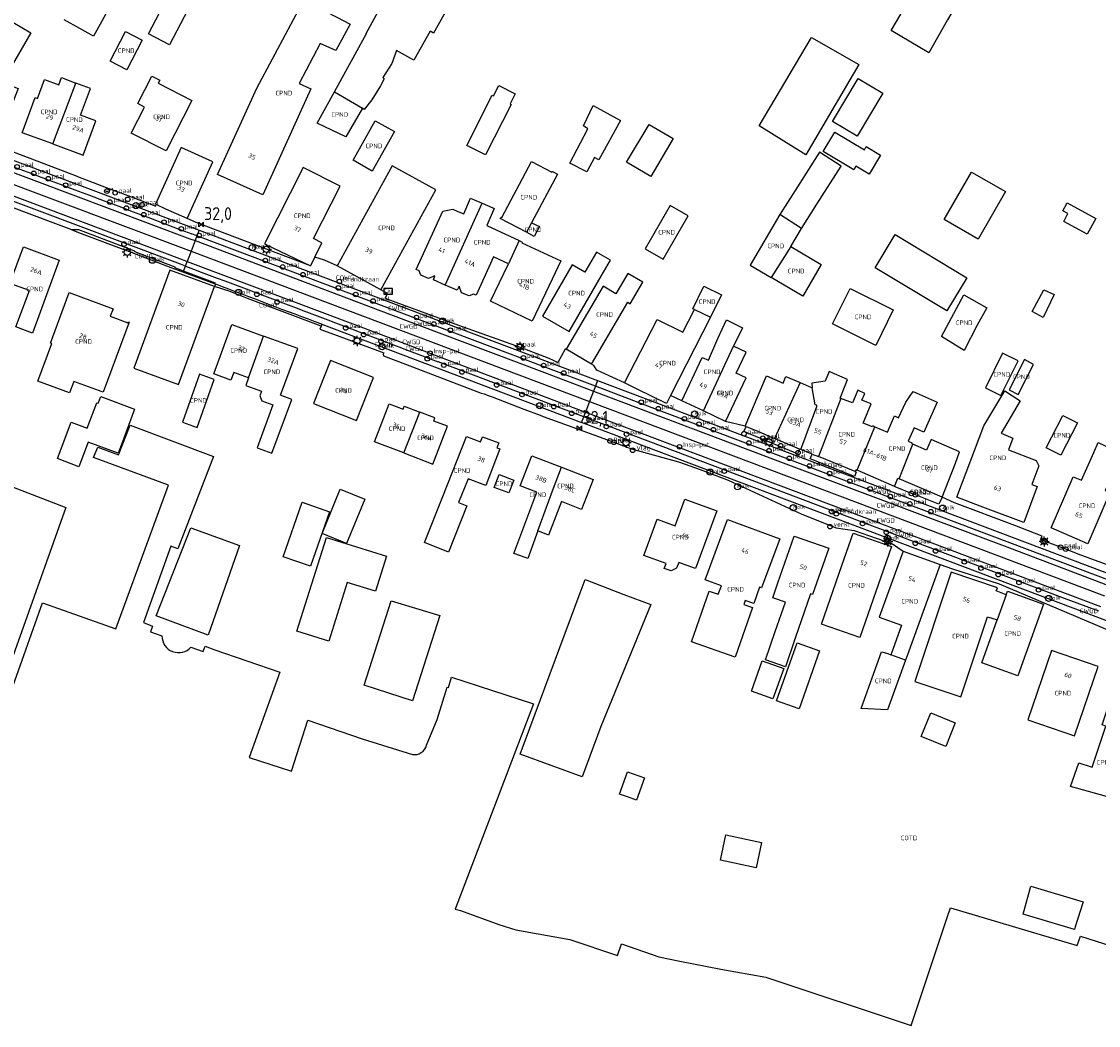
# Model space of a CAD drawing. Header units: metres. Extents: x 159597 to 163409, y 443622 to 446014.
# Tile 52 of 70: x 162208 to 162418, y 443969 to 444165. Entities that reach past the tile are written whole.
import ezdxf
from ezdxf.enums import TextEntityAlignment as Align

# ---------------------------------------------------------------- set-up
doc = ezdxf.new("R2010")
doc.units = ezdxf.units.M
doc.header["$LTSCALE"] = 4
doc.layers.get('0').update_dxf_attribs({"linetype": 'CONTINUOUS'})
for name, color, linetype in [('COTD', 7, 'CONTINUOUS'), ('COWG', 7, 'CONTINUOUS'), ('CPND', 7, 'CONTINUOUS'), ('CWGD', 7, 'CONTINUOUS'), ('G_OTD', 32, 'CONTINUOUS'), ('G_OWG', 6, 'CONTINUOUS'), ('G_PND', 1, 'CONTINUOUS'), ('G_WGD', 7, 'CONTINUOUS'), ('NAR', 7, 'CONTINUOUS'), ('PPALHM', 10, 'CONTINUOUS')]:
    doc.layers.add(name, color=color, linetype=linetype)
for name, color, linetype, true_color in [('PBRD', 7, 'CONTINUOUS', 0xbd2877), ('PKST', 7, 'CONTINUOUS', 0xbd2877), ('PPAL', 7, 'CONTINUOUS', 0xbd2877), ('PPUT', 7, 'CONTINUOUS', 0xbd2877)]:
    doc.layers.add(name, color=color, linetype=linetype, true_color=true_color)
doc.styles.add('ISO', font='ISO')
doc.styles.get("Standard").update_dxf_attribs({"font": 'ISO'})

# ---------------------------------------------------------------- blocks, each defined once
blk = doc.blocks.new('verkeersteller')
at = {"color": 0}
blk.add_circle((0, 0), 0.45, dxfattribs=at)
at = {"color": 0, "style": 'ISO'}
blk.add_attdef('VERKEERSTELLER', (0.7, 0), '', height=0.9, dxfattribs=at)
blk = doc.blocks.new('lichtmast')
at = {"color": 0}
for p, q in [((-0.6, 0), (-1, 0)), ((-0.71, 0.71), (-0.42, 0.42)), ((0, 0.6), (0, 1)), ((0.42, 0.42), (0.71, 0.71)), ((0.6, 0), (1, 0)), ((-0.42, -0.42), (-0.71, -0.71)), ((0, -0.6), (0, -1)), ((0.42, -0.42), (0.71, -0.71))]:
    blk.add_line(p, q, dxfattribs=at)
blk.add_circle((0, 0), 0.6, dxfattribs=at)
blk = doc.blocks.new('verklikker')
at = {"color": 0}
blk.add_circle((0, 0), 0.45, dxfattribs=at)
at = {"color": 0, "style": 'ISO'}
blk.add_attdef('VERKLIKKER', (0.7, 0), '', height=0.9, dxfattribs=at)
blk = doc.blocks.new('kolk')
at = {"color": 0}
blk.add_circle((0, 0), 0.6, dxfattribs=at)
at = {"color": 0, "linetype": 'Continuous', "style": 'ISO'}
blk.add_attdef('KOLK', (-0.04, -0.26), '', height=0.8, dxfattribs=at)
blk = doc.blocks.new('klok')
at = {"color": 0}
blk.add_circle((0, 0), 0.45, dxfattribs=at)
at = {"style": 'ISO'}
blk.add_attdef('KLOK', (0.7, 0), '', height=0.9, dxfattribs=at)
blk = doc.blocks.new('verkeersbord')
at = {"color": 0}
for p, q in [((0.5, 0.32), (-0.5, 0.32)), ((-0.5, 0.32), (0, -0.6)), ((0, -0.6), (0.5, 0.32))]:
    blk.add_line(p, q, dxfattribs=at)
blk = doc.blocks.new('aanduidingsbord')
at = {"color": 0}
for p, q in [((-0.81, -0.33), (0, 0)), ((-1.45, -0.5), (-1.01, -0.5))]:
    blk.add_line(p, q, dxfattribs=at)
blk.add_circle((-1.23, -0.5), 0.45, dxfattribs=at)
blk = doc.blocks.new('vlaggenmast')
at = {"color": 0}
blk.add_circle((0, 0), 0.45, dxfattribs=at)
at = {"color": 0, "style": 'ISO'}
blk.add_attdef('VLAGGENMAST', (0.7, 0), '', height=0.9, dxfattribs=at)
blk = doc.blocks.new('brandkraan')
at = {"color": 0}
blk.add_circle((0, 0), 0.45, dxfattribs=at)
at = {"color": 0, "style": 'ISO'}
blk.add_attdef('BRANDKRAAN', (0.7, 0), '', height=0.9, dxfattribs=at)
blk = doc.blocks.new('schk-cai')
at = {"color": 0}
for p, q in [((0.86, 0.56), (-0.86, 0.56)), ((-0.86, 0.56), (-0.86, -0.56)), ((0.86, -0.56), (0.86, 0.56)), ((-0.86, -0.56), (0.86, -0.56))]:
    blk.add_line(p, q, dxfattribs=at)
at = {"color": 0, "linetype": 'Continuous', "style": 'ISO'}
blk.add_attdef('CAI', text='', height=0.8, dxfattribs=at).set_placement((-0.02, -0.03), align=Align.MIDDLE_CENTER)
blk = doc.blocks.new('waterleidingput')
at = {"linetype": 'ByBlock', "lineweight": -2}
h = blk.add_hatch(color=0, dxfattribs=at)
h.dxf.hatch_style = 1
edge = h.paths.add_edge_path()
edge.add_spline(control_points=[(0.44, 0), (0.44, 0.04), (0.43, 0.09), (0.36, 0.2), (0.28, 0.26), (0.09, 0.32), (-0.02, 0.33), (-0.22, 0.29), (-0.31, 0.24), (-0.42, 0.12), (-0.44, 0.06), (-0.44, -0.06), (-0.42, -0.12), (-0.33, -0.22), (-0.28, -0.26), (-0.1, -0.33), (0.04, -0.33), (0.27, -0.27), (0.37, -0.2), (0.43, -0.08), (0.44, -0.04), (0.44, 0)], knot_values=[0, 0, 0, 0, 0.380029, 0.380029, 1.118666, 1.118666, 1.857303, 1.857303, 2.59594, 2.59594, 3.13294, 3.13294, 3.66994, 3.66994, 4.20694, 4.20694, 5.079565, 5.079565, 5.952189, 5.952189, 6.283185, 6.283185, 6.283185, 6.283185], degree=3, periodic=0)
edge = h.paths.add_edge_path(flags=16)
edge.add_ellipse((0, 0), major_axis=(0.392, 0), ratio=0.689655, start_angle=0, end_angle=360)
h = blk.add_hatch(color=0, dxfattribs=at)
h.dxf.hatch_style = 1
h.paths.add_polyline_path([(-0.05, -0.09, -0.141608), (-0.09, -0.05), (-0.1, -0.09), (-0.17, 0.17), (-0.22, 0.17), (-0.13, -0.17), (-0.08, -0.17)])
at = {"linetype": 'ByBlock', "lineweight": -2, "true_color": 0x104b6e}
h = blk.add_hatch(color=156, dxfattribs=at)
h.dxf.hatch_style = 1
h.paths.add_polyline_path([(0.1, 0, 1), (-0.1, 0, 1)])
at = {"linetype": 'ByBlock', "lineweight": -2}
h = blk.add_hatch(color=0, dxfattribs=at)
h.dxf.hatch_style = 1
h.paths.add_polyline_path([(0.02, 0.17), (-0.03, 0.17), (-0.05, 0.09, -0.269854), (0.05, 0.09)])
h = blk.add_hatch(color=0, dxfattribs=at)
h.dxf.hatch_style = 1
h.paths.add_polyline_path([(0.23, 0.17), (0.17, 0.17), (0.1, -0.09), (0.09, -0.05, -0.141608), (0.05, -0.09), (0.07, -0.17), (0.12, -0.17)])
at = {"color": 0, "linetype": 'ByBlock', "lineweight": -2}
blk.add_attdef('WATERLEIDINGPUT', (0.5, 0.35), '', height=0.5, dxfattribs=at)
blk = doc.blocks.new('kilometerpaal')
at = {"color": 0}
for p, q in [((-0.44, 0.44), (0.44, -0.44)), ((-0.44, -0.44), (-0.44, 0.44)), ((0.44, 0.44), (-0.44, -0.44)), ((0.44, -0.44), (0.44, 0.44))]:
    blk.add_line(p, q, dxfattribs=at)
at = {"color": 0, "style": 'ISO'}
blk.add_attdef('KILOMETERPAAL', (0.59, 0.87), '', height=2.5, dxfattribs=at)

msp = doc.modelspace()

# ---------------------------------------------------------------- linework, layer by layer
at = {"layer": 'G_OTD', "linetype": 'Continuous', "transparency": 33554687}
for points in [[(162382.151, 444169.95), (162385.83, 444176.189), (162384.987, 444176.685), (162386.905, 444179.941), (162386.512, 444180.172), (162390.865, 444187.884), (162394.493, 444185.818), (162389.947, 444177.667), (162394.254, 444175.126), (162392.544, 444172.232), (162391.672, 444172.747), (162388.028, 444166.855), (162388.947, 444166.309), (162388.081, 444164.85), (162384.477, 444158.411), (162377.099, 444162.793), (162381.536, 444170.312), (162382.151, 444169.95)], [(162237.315, 444171.715), (162241.414, 444169.592), (162236.441, 444159.991), (162232.343, 444162.113), (162237.315, 444171.715)], [(162268.553, 444150.805), (162274.842, 444162.161), (162274.749, 444162.213), (162280.279, 444172.404), (162290.491, 444166.868), (162287.905, 444162.25), (162287.218, 444162.629), (162284.077, 444157.003), (162280.672, 444158.905), (162279.739, 444156.344), (162278.018, 444153.619), (162278.274, 444153.355), (162277.571, 444151.994), (162275.887, 444149.227), (162274.386, 444147.377), (162274.034, 444147.614)], [(162361.584, 444161.423), (162370.821, 444156.142), (162360.469, 444138.511), (162351.38, 444144.169), (162361.584, 444161.423)], [(162299.345, 444150.149), (162299.6, 444150.02), (162300.631, 444152.053), (162303.808, 444150.442), (162302.819, 444148.493), (162303.047, 444148.377), (162298.04, 444138.509), (162294.381, 444140.365), (162299.345, 444150.149)], [(162370.654, 444153.437), (162375.481, 444150.569), (162370.477, 444142.146), (162365.65, 444145.014), (162370.654, 444153.437)], [(162317.947, 444143.621), (162317.123, 444144.156), (162319.025, 444148.155), (162324.323, 444145.224), (162320.147, 444137.575), (162319.286, 444138.028), (162317.806, 444135.188), (162314.459, 444136.928), (162317.947, 444143.621)], [(162334.603, 444141.718), (162330.279, 444134.32), (162325.539, 444137.101), (162329.952, 444144.435), (162334.603, 444141.718)], [(162371.877, 444139.51), (162372.248, 444140.129), (162375.035, 444138.456), (162372.82, 444134.764), (162370.232, 444136.317), (162369.804, 444135.603), (162363.878, 444139.159), (162366.15, 444142.946), (162371.877, 444139.51)], [(162359.603, 444124.17), (162362.628, 444128.907), (162367.371, 444136.336), (162363.137, 444139.035), (162358.395, 444131.61), (162355.368, 444126.869)], [(162399.384, 444131.389), (162394.059, 444122.108), (162387.451, 444125.899), (162392.776, 444135.18), (162399.384, 444131.389)], [(162416.988, 444126.137), (162415.335, 444123.08), (162410.737, 444125.567), (162411.565, 444127.098), (162410.559, 444127.642), (162411.384, 444129.168), (162416.988, 444126.137)], [(162391.875, 444114.542), (162387.985, 444108.108), (162374.013, 444116.533), (162377.882, 444122.97), (162391.875, 444114.542)], [(162404.572, 444107.962), (162406.868, 444112.214), (162408.853, 444111.286), (162406.753, 444106.792), (162404.572, 444107.962)], [(162227.234, 444082.597), (162226.39, 444080.34), (162220.536, 444082.529), (162218.724, 444077.736), (162214.571, 444079.307), (162217.261, 444086.419), (162220.394, 444085.234), (162222.252, 444090.204), (162222.514, 444090.106), (162223.008, 444091.426), (162229.611, 444088.957), (162227.234, 444082.597)], [(162200.781, 444020.802), (162211.659, 444051.209), (162225.984, 444046.111), (162236.256, 444074.134), (162221.616, 444079.502), (162222.422, 444081.569), (162226.454, 444080.032), (162228.772, 444085.804), (162245.025, 444079.704), (162238.02, 444061.733), (162236.684, 444062.237), (162231.354, 444047.334), (162233.122, 444046.618), (162232.713, 444045.551), (162234.948, 444044.732)], [(162190.766, 444079.607), (162216.229, 444069.803), (162198.991, 444021.559)], [(162266.156, 444064.712), (162269.695, 444073.348), (162274.467, 444071.393), (162270.928, 444062.756), (162266.156, 444064.712)], [(162263.915, 444058.312), (162258.569, 444060.182), (162262.292, 444070.828), (162267.639, 444068.958), (162263.915, 444058.312)], [(162240.58, 444065.822), (162250.062, 444062.366), (162243.942, 444044.864), (162233.824, 444048.628), (162240.58, 444065.822)], [(162278.706, 444060.268), (162276.559, 444053.443), (162271.081, 444055.166), (162267.484, 444043.736), (162261.26, 444045.694), (162267.004, 444063.95), (162278.706, 444060.268)], [(162330.276, 444050.888), (162320.506, 444027.07), (162316.883, 444017.247), (162304.771, 444021.705), (162316.475, 444053.162), (162317.431, 444055.733), (162324.999, 444052.803)], [(162324.999, 444052.803), (162330.276, 444050.888)], [(162289.115, 444048.739), (162283.788, 444032.109), (162274.363, 444035.134), (162279.662, 444051.598), (162289.115, 444048.739)], [(162240.603, 444042.554), (162243.005, 444041.718), (162243.4, 444042.726), (162245.065, 444042.083), (162257.919, 444037.656), (162251.968, 444021.048), (162260.192, 444018.364), (162263.368, 444028.338), (162273.998, 444024.682), (162283.766, 444021.638)], [(162354.773, 444032.076), (162358.768, 444043.37), (162363.126, 444041.836), (162359.142, 444030.517), (162354.773, 444032.076)], [(162356.155, 444038.367), (162354.041, 444032.485), (162349.864, 444033.986), (162351.978, 444039.868), (162356.155, 444038.367)], [(162286.532, 444023.444), (162288.629, 444028.432), (162290.531, 444034.738), (162290.786, 444034.661), (162291.4, 444036.733), (162307.385, 444031.534), (162292.11, 443991.498), (162293.13, 443991.197), (162300.646, 443988.49), (162303.926, 443987.455), (162314.447, 443985.587), (162323.767, 443982.432), (162324.518, 443984.716), (162331.806, 443982.184), (162335.93, 443981.357), (162343.927, 443979.754), (162352.653, 443978.187), (162380.976, 443968.8), (162388.022, 443989.855), (162388.652, 443991.739), (162413.37, 443984.372), (162413.984, 443986.239), (162457.996, 443972.149)], [(162384.803, 444029.761), (162389.595, 444027.784), (162387.79, 444023.183), (162382.974, 444025.136), (162384.803, 444029.761)], [(162325.719, 444018.242), (162329.01, 444017.053), (162327.468, 444012.729), (162325.673, 444013.344), (162324.149, 444013.866), (162325.719, 444018.242)], [(162350.805, 443999.556), (162343.806, 444001.037), (162344.852, 444005.98), (162351.851, 444004.5), (162350.805, 443999.556)], [(162402.835, 443990.47), (162404.335, 443995.927), (162414.546, 443992.872), (162412.99, 443988.041), (162412.828, 443987.537), (162402.835, 443990.47)]]:
    msp.add_lwpolyline(points, dxfattribs=at)
for points in [[(162234.948, 444044.732, 0.690445), (162240.603, 444042.554)], [(162283.766, 444021.638, 0.4001635), (162286.532, 444023.444)]]:
    msp.add_lwpolyline(points, format="xyb", dxfattribs=at)
at = {"layer": 'G_OWG', "linetype": 'Continuous', "transparency": 33554687}
for points in [[(162157.002, 444157.777), (162156.845, 444157.298), (162157.352, 444157.117), (162161.93, 444155.496), (162168.777, 444152.97), (162172.335, 444151.691), (162172.848, 444151.516), (162172.987, 444151.517), (162172.923, 444151.383), (162178.234, 444149.546), (162183.225, 444147.648), (162188.455, 444145.619), (162191.207, 444144.617), (162195.888, 444142.963), (162202.75, 444140.317), (162206.471, 444138.915), (162218.219, 444134.426), (162218.502, 444134.318), (162226.276, 444131.349), (162226.34, 444131.323), (162226.404, 444131.299), (162233.729, 444128.519), (162233.819, 444128.832)], [(162263.903, 444116.888), (162249.125, 444122.463), (162247.286, 444123.176), (162241.622, 444125.373), (162240.891, 444125.657), (162239.856, 444126.108)], [(162217.401, 444123.884), (162219.199, 444123.206), (162229.057, 444119.487), (162236.712, 444116.599), (162238.117, 444116.069), (162245.311, 444113.355)], [(162269.118, 444116.896), (162266.612, 444117.993), (162264.727, 444118.587)], [(162245.202, 444112.842), (162245.438, 444113.307)], [(162265.959, 444105.158), (162257.861, 444108.186), (162251.629, 444110.504), (162248.215, 444111.871), (162245.202, 444112.842)], [(162313.756, 444100.615), (162313.573, 444100.642), (162312.115, 444098.052), (162311.261, 444098.422), (162310.45, 444098.796), (162304.84, 444100.961), (162292.792, 444105.286), (162283.781, 444108.544), (162278.633, 444110.482), (162278.457, 444110.577), (162278.892, 444111.408), (162278.941, 444111.502), (162277.645, 444112.22)], [(162266.089, 444105.505), (162265.959, 444105.158)], [(162265.959, 444105.158), (162265.726, 444104.537), (162269.108, 444103.285), (162278.188, 444099.953), (162278.068, 444099.654), (162278.149, 444099.356), (162282.425, 444097.721), (162293.799, 444093.388), (162297.209, 444092.09), (162297.763, 444091.913), (162298.327, 444091.699), (162299.291, 444091.332), (162305.498, 444088.971), (162308.66, 444087.756), (162309.27, 444087.522), (162315.771, 444085.153), (162322.292, 444082.767), (162323.055, 444082.493), (162326.494, 444081.198), (162335.66, 444078.7), (162335.858, 444078.609), (162339.857, 444077.182), (162345.356, 444075.102), (162359.677, 444068.508), (162366.394, 444065.83), (162369.893, 444065.269), (162377.364, 444062.696), (162379.411, 444061.275)], [(162325.142, 444094.066), (162320.601, 444096.135), (162319.72, 444096.553), (162319.143, 444097.484), (162318.701, 444097.723)], [(162336.281, 444090.602), (162334.109, 444091.606)], [(162348.665, 444085.662), (162344.812, 444086.561)], [(162359.26, 444081.183), (162358.855, 444080.267), (162348.405, 444084.598), (162348.826, 444085.594)], [(162370.111, 444076.789), (162370.267, 444076.69), (162369.946, 444075.847), (162361.337, 444079.292), (162361.445, 444079.575), (162361.723, 444080.183)], [(162387.071, 444071.77), (162386.365, 444070.417), (162381.823, 444072.252), (162381.034, 444072.529), (162377.883, 444073.818), (162377.765, 444073.866)], [(162428.434, 444054.805), (162425.584, 444055.904), (162425.15, 444056.068), (162424.589, 444056.279), (162420.017, 444058.041), (162420.096, 444058.246), (162413.588, 444060.705), (162411.131, 444061.652), (162410.121, 444062.038), (162406.263, 444063.486), (162406.552, 444064.191), (162401.208, 444066.261), (162389.469, 444070.712), (162387.071, 444071.77)], [(162386.646, 444058.683), (162389.038, 444057.823), (162398.174, 444054.888), (162422.873, 444044.44)]]:
    msp.add_lwpolyline(points, dxfattribs=at)
at = {"layer": 'G_PND', "linetype": 'Continuous', "transparency": 33554687}
for points in [[(162219.508, 444171.401), (162225.248, 444168.225), (162221.626, 444161.679), (162218.97, 444163.14), (162215.891, 444164.864)], [(162262.63, 444168.767), (162269.022, 444165.383), (162271.647, 444163.994), (162268.837, 444158.859), (162265.78, 444160.247), (162261.667, 444152.449), (162263.988, 444151.397), (162254.59, 444130.71), (162245.75, 444134.72), (162253.445, 444151.5), (162262.63, 444168.767)], [(162204.55, 444162.129), (162205.896, 444164.4), (162209.407, 444162.323), (162205.304, 444155.259), (162204.229, 444152.481), (162206.929, 444151.46), (162204.101, 444144.221), (162198.322, 444146.479)], [(162231.097, 444160.865), (162228.084, 444155.113), (162224.856, 444156.801), (162227.87, 444162.552), (162231.097, 444160.865)], [(162213.676, 444140.65), (162207.714, 444142.845), (162210.228, 444149.71), (162210.72, 444149.529), (162212.073, 444153.198), (162214.839, 444152.18), (162215.355, 444153.58), (162218.191, 444152.536)], [(162230.228, 444148.535), (162232.96, 444153.88), (162234.528, 444153.077), (162234.222, 444152.48), (162240.794, 444149.105), (162235.749, 444139.282), (162228.961, 444142.769), (162231.565, 444147.849), (162230.228, 444148.535)], [(162213.676, 444140.65), (162219.599, 444138.47), (162222.069, 444145.162), (162219.083, 444146.261), (162221.015, 444151.496), (162218.191, 444152.536)], [(162213.676, 444140.65), (162218.191, 444152.536)], [(162274.034, 444147.614), (162270.792, 444142.032), (162265.177, 444144.709), (162268.553, 444150.805)], [(162268.553, 444150.805), (162274.034, 444147.614)], [(162276.53, 444145.177), (162280.297, 444143.062), (162275.957, 444135.35), (162272.192, 444137.465), (162276.53, 444145.177)], [(162239.856, 444126.108), (162244.87, 444137.194), (162238.691, 444139.983), (162233.676, 444128.897), (162233.819, 444128.832)], [(162305.987, 444123.429), (162300.863, 444126.088), (162301.018, 444126.402), (162301.222, 444126.295), (162306.96, 444137.238), (162310.98, 444135.133), (162311.053, 444135.272), (162312.045, 444134.758), (162306.996, 444125.288), (162307.02, 444125.277)], [(162264.727, 444118.587), (162266.084, 444121.384), (162264.465, 444122.205), (162269.664, 444132.435), (162262.503, 444136.067), (162254.934, 444121.172), (162263.903, 444116.888)], [(162277.645, 444112.22), (162288.34, 444131.689), (162279.815, 444136.364), (162269.118, 444116.896)], [(162239.856, 444126.108), (162235.726, 444127.972), (162233.819, 444128.832)], [(162290.191, 444113.155), (162287.857, 444114.15), (162288.132, 444114.925), (162286.879, 444114.401), (162285.433, 444115.05), (162285.104, 444115.894), (162284.511, 444116.206), (162288.003, 444123.833), (162289.69, 444127.518), (162291.657, 444127.909), (162292.642, 444127.489), (162293.775, 444127.006), (162295.112, 444130.088), (162295.679, 444129.842), (162297.352, 444129.118)], [(162290.191, 444113.155), (162297.352, 444129.118)], [(162297.352, 444129.118), (162299.448, 444128.211), (162299.704, 444128.1), (162298.257, 444124.766), (162304.587, 444121.808)], [(162337.518, 444126.663), (162334.036, 444128.679), (162329.144, 444120.228), (162332.626, 444118.212), (162337.518, 444126.663)], [(162355.368, 444126.869), (162349.588, 444116.994), (162353.697, 444114.592)], [(162359.603, 444124.17), (162355.368, 444126.869)], [(162307.02, 444125.277), (162308.566, 444124.556), (162307.53, 444122.629), (162305.987, 444123.429)], [(162307.02, 444125.277), (162305.987, 444123.429)], [(162357.54, 444120.645), (162359.603, 444124.17)], [(162206.475, 444104.969), (162209.104, 444112.086), (162205.32, 444113.48), (162207.942, 444120.583), (162214.942, 444118.005), (162209.691, 444103.784), (162206.475, 444104.969)], [(162304.587, 444121.808), (162305.181, 444121.53), (162305.117, 444121.395), (162312.68, 444117.861), (162311.01, 444114.287), (162307.112, 444106.119), (162298.994, 444109.993), (162302.481, 444117.301)], [(162304.587, 444121.808), (162302.481, 444117.301)], [(162357.54, 444120.645), (162353.697, 444114.592)], [(162357.54, 444120.645), (162363.474, 444117.172), (162359.853, 444110.986), (162353.697, 444114.592)], [(162264.727, 444118.587), (162264.703, 444118.537), (162263.903, 444116.888)], [(162302.481, 444117.301), (162299.608, 444118.654), (162296.227, 444111.205), (162295.676, 444111.389), (162294.839, 444111.041), (162293.369, 444111.634), (162292.879, 444112.9), (162292.511, 444112.165), (162290.191, 444113.155)], [(162314.363, 444104.072), (162320.577, 444114.871), (162322.388, 444118.018), (162319.658, 444119.589), (162317.414, 444115.689), (162314.936, 444117.114), (162309.156, 444107.068), (162314.363, 444104.072)], [(162245.202, 444112.842), (162236.498, 444116.035), (162229.48, 444096.948), (162238.185, 444093.755), (162245.202, 444112.842)], [(162277.645, 444112.22), (162271.15, 444115.782), (162269.118, 444116.896)], [(162318.701, 444097.723), (162325.759, 444109.79), (162326.243, 444109.508), (162328.701, 444113.711), (162325.766, 444115.428), (162323.444, 444111.457), (162320.95, 444112.916), (162313.756, 444100.615)], [(162228.383, 444105.975), (162228.57, 444105.905), (162223.461, 444092.239), (162217.776, 444094.365), (162216.932, 444092.107), (162210.768, 444094.411), (162213.503, 444101.727), (162213.203, 444101.839), (162216.887, 444111.693), (162225.421, 444108.503), (162224.878, 444107.051), (162228.306, 444105.769), (162228.383, 444105.975)], [(162338.784, 444108.382), (162338.466, 444108.536), (162340.594, 444112.92), (162344.003, 444111.264), (162341.874, 444106.881)], [(162377.524, 444108.283), (162374.129, 444101.379), (162365.696, 444105.599), (162369.139, 444112.479), (162377.524, 444108.283)], [(162395.756, 444108.731), (162393.858, 444105.319), (162391.329, 444100.405), (162386.887, 444103.133), (162391.26, 444111.233), (162395.756, 444108.731)], [(162325.142, 444094.066), (162331.459, 444106.406), (162336.502, 444103.993), (162338.784, 444108.382)], [(162338.784, 444108.382), (162341.874, 444106.881)], [(162251.793, 444095.067), (162248.944, 444096.113), (162248.396, 444094.623), (162245.057, 444095.851), (162248.601, 444105.473), (162254.755, 444103.213)], [(162341.874, 444106.881), (162334.109, 444091.606)], [(162336.281, 444090.602), (162340.284, 444099.038), (162341.467, 444098.477), (162343.286, 444102.705), (162344.99, 444106.349), (162347.468, 444105.146), (162348.133, 444104.823), (162346.389, 444101.206)], [(162251.793, 444095.067), (162251.823, 444095.056), (162251.281, 444093.582), (162254.378, 444092.445), (162254.037, 444091.526), (162254.445, 444090.557), (162256.577, 444089.764), (162253.48, 444081.436), (162256.361, 444080.364), (162260.266, 444090.862), (162258.067, 444091.68), (162261.443, 444100.756), (162254.755, 444103.213)], [(162251.793, 444095.067), (162254.755, 444103.213)], [(162340.5, 444088.604), (162346.389, 444101.206)], [(162344.812, 444086.561), (162348.837, 444095.04), (162346.918, 444095.949), (162348.858, 444100.037), (162346.389, 444101.206)], [(162318.701, 444097.723), (162313.756, 444100.615)], [(162401.841, 444098.362), (162398.827, 444099.855), (162395.479, 444093.113), (162398.494, 444091.619), (162401.841, 444098.362)], [(162272.867, 444086.749), (162276.187, 444095.119), (162267.827, 444098.435), (162264.507, 444090.065), (162272.867, 444086.749)], [(162400.094, 444092.696), (162401.846, 444091.803), (162404.881, 444097.652), (162403.089, 444098.651), (162400.094, 444092.696)], [(162238.974, 444086.41), (162241.822, 444085.36), (162245.146, 444094.76), (162242.237, 444095.774), (162238.974, 444086.41)], [(162348.665, 444085.662), (162352.782, 444095.422), (162356.076, 444094.032), (162356.555, 444095.318), (162359.367, 444094.119)], [(162367.302, 444091.055), (162367.142, 444091.115), (162368.245, 444093.882), (162368.594, 444094.757), (162365.045, 444096.284), (162364.244, 444094.401), (162361.637, 444094.028), (162361.718, 444093.116)], [(162334.109, 444091.606), (162333.315, 444090.045), (162327.574, 444092.869), (162325.142, 444094.066)], [(162359.367, 444094.119), (162354.335, 444083.261)], [(162359.367, 444094.119), (162361.718, 444093.116)], [(162359.467, 444081.096), (162362.629, 444089.476), (162362.58, 444089.701), (162362.282, 444089.815), (162361.718, 444093.116)], [(162373.941, 444085.497), (162373.525, 444085.676), (162373.466, 444085.521), (162371.674, 444086.209), (162373.172, 444089.976), (162371.397, 444090.729), (162371.945, 444091.994), (162370.61, 444092.646), (162369.549, 444090.205), (162367.302, 444091.055)], [(162340.5, 444088.604), (162336.281, 444090.602)], [(162367.302, 444091.055), (162362.908, 444079.704)], [(162373.941, 444085.497), (162376.398, 444084.44), (162377.766, 444087.621), (162378.535, 444087.291), (162379.99, 444090.291), (162381.361, 444092.389), (162386.045, 444090.304), (162383.488, 444084.453), (162381.577, 444085.288), (162380.446, 444082.699), (162381.109, 444082.414), (162381.04, 444082.238), (162381.346, 444082.103)], [(162395.198, 444085.683), (162399.275, 444092.496), (162402.277, 444090.588), (162398.54, 444084.277), (162400.831, 444083.288), (162399.986, 444081.013), (162405.375, 444078.973), (162405.86, 444077.877), (162404.492, 444074.265), (162405.59, 444073.849), (162402.934, 444066.836), (162394.471, 444070.04), (162389.908, 444071.767), (162395.198, 444085.683)], [(162282.08, 444080.404), (162276.364, 444082.609), (162279.236, 444090.012), (162281.963, 444088.956), (162282.196, 444089.557), (162285.221, 444088.388)], [(162344.812, 444086.561), (162340.5, 444088.604)], [(162282.08, 444080.404), (162285.221, 444088.388)], [(162282.08, 444080.404), (162287.727, 444078.225), (162290.582, 444085.608), (162287.928, 444086.632), (162288.167, 444087.249), (162285.221, 444088.388)], [(162410.581, 444087.735), (162413.416, 444086.279), (162410.173, 444079.965), (162407.339, 444081.421), (162410.581, 444087.735)], [(162348.826, 444085.594), (162348.665, 444085.662)], [(162348.826, 444085.594), (162351.219, 444084.581), (162354.335, 444083.261)], [(162370.489, 444077.032), (162373.941, 444085.497)], [(162294.327, 444083.645), (162297.076, 444082.598), (162297.451, 444083.582), (162300.617, 444082.376), (162300.261, 444081.443), (162300.803, 444081.236), (162298.061, 444074.07), (162294.636, 444075.378), (162292.75, 444070.742), (162294.387, 444070.093), (162290.807, 444061.075), (162286.116, 444062.959), (162289.687, 444071.955), (162294.327, 444083.645)], [(162359.26, 444081.183), (162354.378, 444083.243), (162354.335, 444083.261)], [(162387.071, 444071.77), (162389.62, 444078.454), (162390.443, 444080.611), (162384.902, 444083.011), (162384.002, 444080.932), (162381.346, 444082.103)], [(162414.22, 444075.076), (162416.603, 444080.472), (162417.465, 444082.423), (162419.766, 444081.336), (162422.295, 444080.141), (162418.81, 444073.099), (162419.761, 444072.69), (162415.456, 444062.691), (162408.264, 444065.788), (162412.569, 444075.787), (162414.22, 444075.076)], [(162359.467, 444081.096), (162359.26, 444081.183)], [(162361.723, 444080.183), (162359.467, 444081.096)], [(162361.723, 444080.183), (162362.908, 444079.704)], [(162378.679, 444075.381), (162381.346, 444082.103)], [(162305.938, 444059.943), (162303.57, 444060.788), (162308.044, 444072.779), (162304.804, 444074.033), (162307.063, 444079.856), (162312.854, 444077.613)], [(162370.111, 444076.789), (162362.908, 444079.704)], [(162300.676, 444076.18), (162303.531, 444075.1), (162302.584, 444072.639), (162299.733, 444073.691), (162300.676, 444076.18)], [(162312.854, 444077.613), (162318.999, 444075.234), (162316.74, 444069.412), (162312.817, 444070.931), (162310.296, 444064.389), (162308.232, 444065.207)], [(162308.232, 444065.207), (162311.072, 444073.046), (162312.854, 444077.613)], [(162370.489, 444077.032), (162370.25, 444077.136), (162370.111, 444076.789)], [(162377.765, 444073.866), (162370.489, 444077.032)], [(162377.765, 444073.866), (162378.408, 444075.498), (162378.679, 444075.381)], [(162387.071, 444071.77), (162378.679, 444075.381)], [(162328.889, 444060.433), (162331.484, 444067.488), (162334.966, 444066.207), (162336.89, 444071.434), (162343.121, 444069.141), (162338.977, 444057.879), (162335.692, 444059.088), (162335.267, 444057.934), (162334.223, 444057.412), (162332.862, 444057.913), (162333.219, 444058.883), (162328.889, 444060.433)], [(162345.166, 444067.429), (162355.385, 444063.674), (162351.855, 444054.091), (162351.454, 444054.232), (162350.34, 444051.053), (162348.655, 444051.643), (162348.381, 444050.863), (162350.09, 444050.265), (162346.708, 444040.612), (162338.171, 444043.604), (162341.628, 444053.469), (162343.384, 444052.854), (162344.012, 444054.5), (162340.834, 444055.668), (162345.166, 444067.429)], [(162308.232, 444065.207), (162306.281, 444059.819), (162305.938, 444059.943)], [(162356.496, 444038.745), (162352.603, 444040.089), (162354.518, 444045.636), (162356.472, 444051.297), (162354.012, 444052.146), (162355.037, 444055.117), (162358.18, 444064.202), (162364.919, 444061.877), (162361.775, 444052.791), (162361.391, 444052.924), (162358.411, 444044.292), (162356.496, 444038.745)], [(162377.168, 444062.184), (162370.968, 444044.437), (162363.495, 444047.041), (162367.494, 444058.486), (162369.696, 444064.789), (162377.168, 444062.184)], [(162379.411, 444061.275), (162374.787, 444048.405), (162379.131, 444046.848), (162377.425, 444042.1), (162377.057, 444041.076)], [(162379.411, 444061.275), (162386.646, 444058.683)], [(162386.646, 444058.683), (162380.317, 444041.063), (162379.91, 444040.011)], [(162399.53, 444052.768), (162397.593, 444053.525), (162397.8, 444054.145), (162388.796, 444057.14), (162381.696, 444035.849), (162390.7, 444032.854), (162395.901, 444048.45), (162397.766, 444047.848)], [(162399.53, 444052.768), (162399.769, 444053.436), (162406.813, 444050.917), (162401.812, 444036.965), (162394.767, 444039.484), (162397.766, 444047.848)], [(162399.53, 444052.768), (162397.766, 444047.848)], [(162379.91, 444040.011), (162376.413, 444030.365), (162371.233, 444030.566), (162375.199, 444041.634), (162376.482, 444041.29), (162377.057, 444041.076)], [(162379.91, 444040.011), (162377.057, 444041.076)], [(162417.448, 444038.813), (162408.332, 444041.917), (162403.735, 444028.366), (162412.851, 444025.262), (162417.448, 444038.813)], [(162423.667, 444013.569), (162423.264, 444012.227), (162420.267, 444013.127), (162412.069, 444015.415), (162413.678, 444020.029), (162416.312, 444019.156), (162418.976, 444027.176), (162418.25, 444027.417), (162419.664, 444031.712), (162425.532, 444029.778), (162424.176, 444025.453), (162424.345, 444025.397), (162421.54, 444016.957), (162424.352, 444016.112), (162424.216, 444015.608), (162423.667, 444013.569)]]:
    msp.add_lwpolyline(points, dxfattribs=at)
at = {"layer": 'G_WGD', "linetype": 'Continuous', "transparency": 33554687}
for points in [[(162149.907, 444158.576), (162163.905, 444153.373), (162172.876, 444149.953), (162172.863, 444149.906), (162241.194, 444124.239), (162242.175, 444123.867)], [(162149.116, 444156.45), (162240.416, 444122.173), (162241.4, 444121.802)], [(162148.347, 444154.38), (162240.642, 444119.784)], [(162239.535, 444116.833), (162238.544, 444117.205), (162180.932, 444138.86), (162147.246, 444151.417)], [(162217.401, 444123.884), (162178.225, 444138.571), (162178.368, 444138.832), (162160.908, 444145.352)], [(162181.462, 444139.743), (162238.896, 444118.137), (162239.885, 444117.765)], [(162239.169, 444115.859), (162238.178, 444116.232), (162237.498, 444116.489), (162237.541, 444116.616), (162229.656, 444119.621), (162229.692, 444119.757), (162218.713, 444123.885), (162217.401, 444123.884)], [(162241.757, 444122.752), (162240.774, 444123.123)], [(162241.757, 444122.752), (162241.4, 444121.802)], [(162242.175, 444123.867), (162241.757, 444122.752)], [(162319.438, 444093.417), (162309.791, 444097.08), (162241.757, 444122.752)], [(162242.175, 444123.867), (162319.85, 444094.507)], [(162241.4, 444121.802), (162240.642, 444119.784)], [(162241.4, 444121.802), (162279.51, 444107.398)], [(162240.642, 444119.784), (162239.885, 444117.765)], [(162240.642, 444119.784), (162318.311, 444090.435)], [(162239.169, 444115.859), (162239.535, 444116.833)], [(162245.311, 444113.355), (162245.386, 444113.514), (162239.169, 444115.859)], [(162239.535, 444116.833), (162239.885, 444117.765)], [(162239.885, 444117.765), (162277.68, 444103.525), (162289.084, 444099.165), (162317.54, 444088.394)], [(162245.311, 444113.355), (162245.438, 444113.307)], [(162279.51, 444107.398), (162309.503, 444096.124)], [(162266.089, 444105.505), (162277.093, 444101.378), (162308.165, 444089.591), (162316.765, 444086.342)], [(162317.188, 444087.46), (162288.793, 444098.179)], [(162309.503, 444096.124), (162319.082, 444092.476)], [(162319.438, 444093.417), (162319.082, 444092.476)], [(162319.85, 444094.507), (162319.438, 444093.417)], [(162419.848, 444055.487), (162330.48, 444089.225), (162319.438, 444093.417)], [(162319.85, 444094.507), (162427.006, 444054.058)], [(162319.082, 444092.476), (162318.311, 444090.435)], [(162319.082, 444092.476), (162354.484, 444079.081)], [(162318.311, 444090.435), (162317.54, 444088.394)], [(162318.311, 444090.435), (162418.718, 444052.531)], [(162316.765, 444086.342), (162317.188, 444087.46)], [(162440.445, 444039.61), (162316.765, 444086.342)], [(162317.188, 444087.46), (162317.54, 444088.394)], [(162410.904, 444052.06), (162370.419, 444067.333), (162352.43, 444074.157), (162317.188, 444087.46)], [(162317.54, 444088.394), (162328.578, 444084.216), (162417.939, 444050.492)], [(162354.484, 444079.081), (162400.163, 444061.901), (162419.497, 444054.569)], [(162417.577, 444049.543), (162410.904, 444052.06)]]:
    msp.add_lwpolyline(points, dxfattribs=at)
for points in [[(162149.45, 444157.348, -0.0010873), (162240.774, 444123.123)], [(162239.535, 444116.833, -0.0014666), (162288.793, 444098.179)], [(162266.089, 444105.505, -0.0020199), (162245.438, 444113.307)]]:
    msp.add_lwpolyline(points, format="xyb", dxfattribs=at)

# ---------------------------------------------------------------- block references
at = {"layer": 'PBRD', "transparency": 33554687}
for name, p in [('aanduidingsbord', (162225.45, 444131.96)), ('verkeersbord', (162376.419, 444063.182)), ('verkeersbord', (162406.928, 444063.153))]:
    msp.add_blockref(name, p, dxfattribs=at)
msp.add_blockref('verklikker', (162365.197, 444066.043), dxfattribs=at).add_auto_attribs({'VERKLIKKER': 'verkl '})
at = {"layer": 'PKST', "transparency": 33554687}
msp.add_blockref('schk-cai', (162279.038, 444111.925), dxfattribs=at).add_auto_attribs({'CAI': 'CAI'})
at = {"layer": 'PPAL', "transparency": 33554687}
for name, p, values in [('verkeersteller', (162206.716, 444136.175), {'VERKEERSTELLER': 'paal'}), ('verkeersteller', (162209.962, 444134.928), {'VERKEERSTELLER': 'paal'}), ('verkeersteller', (162212.783, 444133.878), {'VERKEERSTELLER': 'paal'}), ('verkeersteller', (162216.167, 444132.603), {'VERKEERSTELLER': 'paal'}), ('verkeersteller', (162225.825, 444131.141), {'VERKEERSTELLER': 'paal'}), ('verkeersteller', (162228.288, 444129.855), {'VERKEERSTELLER': 'paal'}), ('verkeersteller', (162224.791, 444129.326), {'VERKEERSTELLER': 'paal'}), ('verkeersteller', (162228.012, 444128.16), {'VERKEERSTELLER': 'paal'}), ('verkeersteller', (162231.05, 444128.803), {'VERKEERSTELLER': 'paal'}), ('verkeersteller', (162231.398, 444126.872), {'VERKEERSTELLER': 'paal'}), ('verkeersteller', (162235.347, 444125.404), {'VERKEERSTELLER': 'paal'}), ('verkeersteller', (162238.731, 444124.111), {'VERKEERSTELLER': 'paal'}), ('verkeersteller', (162227.557, 444121.135), {'VERKEERSTELLER': 'paal'}), ('verkeersteller', (162242.196, 444122.804), {'VERKEERSTELLER': 'paal'}), ('verkeersteller', (162255.105, 444117.935), {'VERKEERSTELLER': 'paal'}), ('verkeersteller', (162258.487, 444116.67), {'VERKEERSTELLER': 'paal'}), ('verkeersteller', (162262.432, 444115.166), {'VERKEERSTELLER': 'paal'}), ('verkeersteller', (162253.457, 444111.338), {'VERKEERSTELLER': 'paal'}), ('verkeersteller', (162269.344, 444112.58), {'VERKEERSTELLER': 'paal'}), ('verkeersteller', (162272.73, 444111.305), {'VERKEERSTELLER': 'paal'}), ('verkeersteller', (162257.401, 444109.845), {'VERKEERSTELLER': 'paal'}), ('verkeersteller', (162276.114, 444110.029), {'VERKEERSTELLER': 'paal'}), ('verkeersteller', (162284.564, 444106.814), {'VERKEERSTELLER': 'paal'}), ('verkeersteller', (162270.779, 444104.787), {'VERKEERSTELLER': 'paal'}), ('verkeersteller', (162287.943, 444105.533), {'VERKEERSTELLER': 'paal'}), ('verkeersteller', (162291.185, 444104.325), {'VERKEERSTELLER': 'paal'}), ('verkeersteller', (162274.271, 444103.47), {'VERKEERSTELLER': 'paal'}), ('verkeersteller', (162277.666, 444102.18), {'VERKEERSTELLER': 'paal'}), ('verkeersteller', (162304.637, 444101.165), {'VERKEERSTELLER': 'paal'}), ('verkeersteller', (162286.669, 444098.783), {'VERKEERSTELLER': 'paal'}), ('verkeersteller', (162305.415, 444098.948), {'VERKEERSTELLER': 'paal'}), ('verkeersteller', (162289.905, 444097.53), {'VERKEERSTELLER': 'paal'}), ('verkeersteller', (162293.43, 444096.201), {'VERKEERSTELLER': 'paal'}), ('verkeersteller', (162309.356, 444097.468), {'VERKEERSTELLER': 'paal'}), ('verkeersteller', (162313.282, 444095.986), {'VERKEERSTELLER': 'paal'}), ('verkeersteller', (162300.216, 444093.668), {'VERKEERSTELLER': 'paal'}), ('verkeersteller', (162305.149, 444091.801), {'VERKEERSTELLER': 'paal'}), ('verkeersteller', (162328.383, 444090.294), {'VERKEERSTELLER': 'paal'}), ('verkeersteller', (162311.344, 444089.456), {'VERKEERSTELLER': 'paal'}), ('verkeersteller', (162314.838, 444088.132), {'VERKEERSTELLER': 'paal'}), ('verkeersteller', (162331.718, 444089.045), {'VERKEERSTELLER': 'paal'}), ('verkeersteller', (162318.227, 444086.854), {'VERKEERSTELLER': 'paal'}), ('verkeersteller', (162321.583, 444085.564), {'VERKEERSTELLER': 'paal'}), ('verkeersteller', (162336.802, 444087.058), {'VERKEERSTELLER': 'paal'}), ('verkeersteller', (162339.637, 444086.018), {'VERKEERSTELLER': 'paal'}), ('verkeersteller', (162325.525, 444084.068), {'VERKEERSTELLER': 'paal'}), ('verkeersteller', (162342.447, 444084.957), {'VERKEERSTELLER': 'paal'}), ('verkeersteller', (162348.42, 444084.154), {'VERKEERSTELLER': 'paal'}), ('verkeersteller', (162352.08, 444083.276), {'VERKEERSTELLER': 'paal'}), ('verkeersteller', (162322.292, 444082.767), {'VERKEERSTELLER': 'paal'}), ('verkeersteller', (162323.055, 444082.493), {'VERKEERSTELLER': 'paal'}), ('verkeersteller', (162349.351, 444082.35), {'VERKEERSTELLER': 'paal'}), ('verkeersteller', (162355.564, 444081.815), {'VERKEERSTELLER': 'paal'}), ('vlaggenmast', (162326.717, 444080.931), {'VLAGGENMAST': 'Vlag'}), ('verkeersteller', (162353.281, 444080.849), {'VERKEERSTELLER': 'paal'}), ('verkeersteller', (162357.241, 444079.368), {'VERKEERSTELLER': 'paal'}), ('verkeersteller', (162358.941, 444080.466), {'VERKEERSTELLER': 'paal'}), ('verkeersteller', (162361.182, 444077.871), {'VERKEERSTELLER': 'paal'}), ('verkeersteller', (162344.587, 444076.88), {'VERKEERSTELLER': 'paal'}), ('verkeersteller', (162365.11, 444076.382), {'VERKEERSTELLER': 'paal'}), ('verkeersteller', (162369.044, 444074.908), {'VERKEERSTELLER': 'paal'}), ('verkeersteller', (162372.997, 444073.405), {'VERKEERSTELLER': 'paal'}), ('verkeersteller', (162376.944, 444071.906), {'VERKEERSTELLER': 'paal'}), ('verkeersteller', (162381.034, 444072.529), {'VERKEERSTELLER': 'paal'}), ('verkeersteller', (162381.823, 444072.252), {'VERKEERSTELLER': 'paal'}), ('verkeersteller', (162365.494, 444068.984), {'VERKEERSTELLER': 'paal'}), ('verkeersteller', (162380.746, 444070.466), {'VERKEERSTELLER': 'paal'}), ('verkeersteller', (162384.833, 444068.956), {'VERKEERSTELLER': 'paal'}), ('verkeersteller', (162371.538, 444066.672), {'VERKEERSTELLER': 'paal'}), ('verkeersteller', (162376.177, 444064.939), {'VERKEERSTELLER': 'paal'}), ('verkeersteller', (162381.825, 444062.812), {'VERKEERSTELLER': 'paal'}), ('verkeersteller', (162385.759, 444061.32), {'VERKEERSTELLER': 'paal'}), ('verkeersteller', (162410.121, 444062.038), {'VERKEERSTELLER': 'paal'}), ('verkeersteller', (162411.131, 444061.652), {'VERKEERSTELLER': 'paal'}), ('verkeersteller', (162391.373, 444059.202), {'VERKEERSTELLER': 'paal'}), ('verkeersteller', (162394.62, 444057.965), {'VERKEERSTELLER': 'paal'}), ('verkeersteller', (162397.975, 444056.697), {'VERKEERSTELLER': 'paal'}), ('verkeersteller', (162402.033, 444055.162), {'VERKEERSTELLER': 'paal'}), ('verkeersteller', (162405.833, 444053.731), {'VERKEERSTELLER': 'paal'})]:
    msp.add_blockref(name, p, dxfattribs=at).add_auto_attribs(values)
for p in [(162228.186, 444119.532), (162255.308, 444120.115), (162273, 444102.25), (162304.752, 444101.102), (162325.421, 444082.433), (162353.314, 444082.555), (162376.419, 444063.182), (162406.928, 444063.153)]:
    msp.add_blockref('lichtmast', p, dxfattribs=at)
at = {"layer": 'PPALHM', "transparency": 33554687}
for p, values in [((162242.583, 444124.953), {'KILOMETERPAAL': '32,0'}), ((162316.351, 444085.246), {'KILOMETERPAAL': '32,1'})]:
    msp.add_blockref('kilometerpaal', p, dxfattribs=at).add_auto_attribs(values)
at = {"layer": 'PPUT', "transparency": 33554687}
for name, p, values in [('kolk', (162229.902, 444128.652), {'KOLK': 'Kolk'}), ('kolk', (162252.537, 444120.427), {'KOLK': 'Kolk'}), ('kolk', (162233.1, 444117.996), {'KOLK': 'Kolk'}), ('brandkraan', (162269.532, 444113.841), {'BRANDKRAAN': 'Brandkraan'}), ('kolk', (162249.874, 444111.696), {'KOLK': 'Kolk'}), ('kolk', (162289.666, 444106.109), {'KOLK': 'Kolk'}), ('kolk', (162277.848, 444101.14), {'KOLK': 'Kolk'}), ('klok', (162287.196, 444099.853), {'KLOK': 'Insp-put'}), ('kolk', (162308.592, 444089.611), {'KOLK': 'Kolk'}), ('kolk', (162338.776, 444087.997), {'KOLK': 'Kolk'}), ('klok', (162335.843, 444081.606), {'KLOK': 'Insp-put'}), ('kolk', (162341.813, 444076.677), {'KOLK': 'Kolk'}), ('kolk', (162347.152, 444073.833), {'KOLK': 'Kolk'}), ('kolk', (162358.008, 444069.761), {'KOLK': 'Kolk'}), ('waterleidingput', (162365.748, 444068.755), {'WATERLEIDINGPUT': 'WaterLput'}), ('kolk', (162387.131, 444069.654), {'KOLK': 'Kolk'}), ('brandkraan', (162366.402, 444068.556), {'BRANDKRAAN': 'Brandkraan'}), ('kolk', (162376.36, 444063.748), {'KOLK': 'Kolk'}), ('kolk', (162407.794, 444052.046), {'KOLK': 'Kolk'})]:
    msp.add_blockref(name, p, dxfattribs=at).add_auto_attribs(values)

# ---------------------------------------------------------------- texts
at = {"layer": 'COTD', "transparency": 33554687, "style": 'ISO'}
for p in [(162382.418, 444072.892), (162380.576, 444005.359)]:
    msp.add_text('COTD', height=0.9, dxfattribs=at).set_placement(p, align=Align.MIDDLE_CENTER)
at = {"layer": 'COWG', "transparency": 33554687, "style": 'ISO'}
for p in [(162231.394, 444118.782), (162270.628, 444114.59), (162255.646, 444109.219), (162353.833, 444082.911), (162365.802, 444078.019)]:
    msp.add_text('COWG', height=0.9, dxfattribs=at).set_placement(p, align=Align.MIDDLE_CENTER)
at = {"layer": 'CPND', "transparency": 33554687, "style": 'ISO'}
for p in [(162227.977, 444158.833), (162258.699, 444150.566), (162212.953, 444146.895), (162217.873, 444145.402), (162234.878, 444145.936), (162269.606, 444146.395), (162276.245, 444140.266), (162239.273, 444133.046), (162306.454, 444130.269), (162262.299, 444126.66), (162278.729, 444124.291), (162307.277, 444123.959), (162291.466, 444121.934), (162333.331, 444123.446), (162297.389, 444121.483), (162354.596, 444120.779), (162358.586, 444115.881), (162305.837, 444113.893), (162210.131, 444112.377), (162315.772, 444111.577), (162341.235, 444109.901), (162321.229, 444107.399), (162371.61, 444106.941), (162237.341, 444104.896), (162391.322, 444105.804), (162219.669, 444102.155), (162249.906, 444100.377), (162333.508, 444097.925), (162256.362, 444096.234), (162342.207, 444096.227), (162398.66, 444095.736), (162402.488, 444095.248), (162270.347, 444092.592), (162242.06, 444090.65), (162344.679, 444092.086), (162354.016, 444089.149), (162364.031, 444088.488), (162358.482, 444086.86), (162280.793, 444085.155), (162368.425, 444084.051), (162410.378, 444083.852), (162286.331, 444083.362), (162378.267, 444081.273), (162384.561, 444077.537), (162397.884, 444079.46), (162293.46, 444076.974), (162301.632, 444074.404), (162313.616, 444073.97), (162308.212, 444072.282), (162415.28, 444070.122), (162336.005, 444064.002), (162358.761, 444054.654), (162370.332, 444054.613), (162346.778, 444053.825), (162380.717, 444051.492), (162390.613, 444044.71), (162400.79, 444045.201), (162375.572, 444035.966), (162410.592, 444033.589), (162418.801, 444020.093)]:
    msp.add_text('CPND', height=0.9, dxfattribs=at).set_placement(p, align=Align.MIDDLE_CENTER)
at = {"layer": 'CWGD', "transparency": 33554687, "style": 'ISO'}
for p in [(162280.804, 444108.642), (162283.024, 444105.093), (162285.745, 444105.631), (162278.179, 444101.591), (162283.563, 444102.059), (162284.157, 444100.743), (162375.276, 444072.95), (162376.035, 444070.211), (162378.706, 444070.449), (162376.034, 444067.293), (162379.629, 444064.404), (162415.649, 444049.625)]:
    msp.add_text('CWGD', height=0.9, dxfattribs=at).set_placement(p, align=Align.MIDDLE_CENTER)
at = {"layer": 'NAR', "transparency": 33554687, "style": 'ISO'}
for s, rotation, p in [('29', 339.9, (162213.086, 444145.881)), ('31', 332.8, (162234.316, 444145.524)), ('29A', 339.8, (162218.623, 444143.571)), ('35', 332, (162252.508, 444138.209)), ('33', 335.7, (162238.698, 444131.935)), ('37', 333.1, (162261.352, 444124.062)), ('39', 331.2, (162275.299, 444119.839)), ('41', 335.8, (162289.478, 444119.92)), ('41A', 335.6, (162294.997, 444117.48)), ('26A', 339.8, (162210.418, 444115.888)), ('41B', 335, (162305.596, 444112.956)), ('30', 339.9, (162238.711, 444109.431)), ('43', 330.1, (162313.958, 444109.136)), ('28', 340, (162219.555, 444103.146)), ('45', 329.7, (162319.086, 444103.453)), ('32', 339.8, (162250.425, 444100.804)), ('32A', 339.6, (162256.631, 444098.365)), ('47', 334.4, (162331.793, 444097.395)), ('34', 338.4, (162270.332, 444092.541)), ('49', 334.6, (162340.49, 444093.519)), ('49A', 334.6, (162344.264, 444091.782)), ('53', 337.1, (162353.35, 444088.383)), ('36', 338.9, (162280.621, 444085.737)), ('53A', 336.9, (162358.38, 444086.262)), ('55', 338.4, (162362.807, 444084.617)), ('36A', 338.9, (162286.549, 444083.449)), ('57', 338, (162367.725, 444082.554)), ('61A-61B', 336.5, (162373.958, 444080.171)), ('38', 338.3, (162297.2, 444079.153)), ('38B', 338.8, (162308.877, 444075.347)), ('61', 336.6, (162384.541, 444077.114)), ('38C', 338.8, (162314.475, 444073.358)), ('63', 339.3, (162397.85, 444073.519)), ('65', 336.7, (162413.713, 444068.286)), ('44', 339.8, (162337.077, 444064.299)), ('46', 339.8, (162348.636, 444061.315)), ('52', 340.8, (162371.754, 444058.899)), ('50', 341, (162359.97, 444058.122)), ('54', 340.2, (162381.191, 444055.814)), ('56', 341.6, (162391.789, 444051.79)), ('58', 340.3, (162401.709, 444048.201)), ('60', 341.2, (162411.585, 444037.059))]:
    msp.add_text(s, height=0.9, rotation=rotation, dxfattribs=at).set_placement(p, align=Align.MIDDLE_CENTER)

doc.saveas('drawing.dxf')
